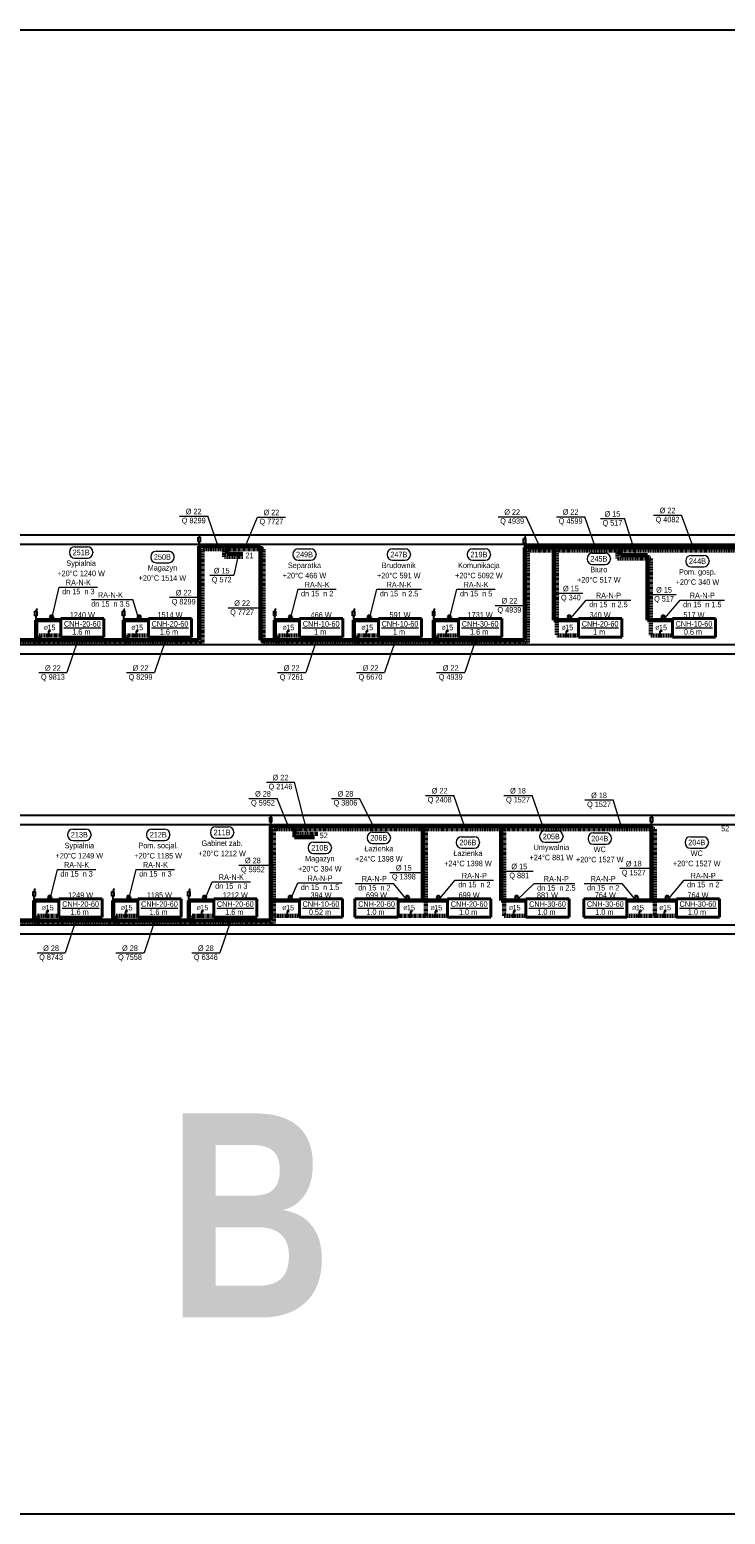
# Model space of a CAD drawing. Header units: millimetres. Extents: x -13172 to 86547, y 20 to 116183.
# Tile 15 of 52: x 17603 to 19856, y 45689 to 50496. Entities that reach past the tile are written whole.
import ezdxf
from ezdxf.enums import TextEntityAlignment as Align

# ---------------------------------------------------------------- set-up
doc = ezdxf.new("R2010")
doc.units = ezdxf.units.MM
doc.header["$LTSCALE"] = 0.7
doc.linetypes.add('CIEPLA', pattern=[5.7625, 3.175, -2.5875])
doc.layers.add('0000_NIEDRUK', color=3, linetype='Continuous', lineweight=25, plot=False)
for name, color, linetype, lineweight in [('____________co_rury_powrót', 5, 'CIEPLA', 60), ('____________co_rury_zasilanie', 1, 'Continuous', 60), ('ETYKIETY_ARMATURY', 7, 'Continuous', 18), ('ETYKIETY_GRZEJNIKOW', 7, 'Continuous', 18), ('ETYKIETY_POMIESZCZEN', 7, 'Continuous', 18), ('ETYKIETY_PRZEWODOW', 7, 'Continuous', 18), ('GRZEJNIKI', 1, 'Continuous', 40)]:
    doc.layers.add(name, color=color, linetype=linetype, lineweight=lineweight)
doc.layers.add('ARMATURA', color=7, linetype='Continuous')
doc.layers.add('STROPY', color=7, linetype='Continuous')
doc.styles.add('arial', font='arial.ttf', dxfattribs={"width": 0.9})
doc.styles.add('Ariel', font='arialbd.ttf', dxfattribs={"width": 0.8})

msp = doc.modelspace()

# ---------------------------------------------------------------- linework, layer by layer
at = {"layer": '0000_NIEDRUK'}
msp.add_lwpolyline([(13895.384, 50496.156), (22729.504, 50496.156), (22729.504, 45688.685), (13895.384, 45688.685)], close=True, dxfattribs=at)
at = {"layer": '____________co_rury_powrót'}
for p, q in [((18162.745, 48814.174), (18162.745, 48509.174)), ((18361.071, 48814.174), (18162.745, 48814.174)), ((18233.381, 48789.174), (18233.381, 48814.174)), ((18361.071, 48814.174), (18361.071, 48509.174)), ((21014.782, 48809.174), (19216.358, 48809.174)), ((19216.358, 48809.174), (19216.358, 48509.174)), ((19310.697, 48809.174), (19310.697, 48534.174)), ((19507.118, 48784.174), (19507.118, 48809.174)), ((18293.381, 48789.174), (18233.381, 48789.174)), ((19614.594, 48784.174), (19507.118, 48784.174)), ((19614.594, 48784.174), (19614.594, 48534.174)), ((15286.903, 48509.174), (18162.745, 48509.174)), ((17633.987, 48534.174), (17703.987, 48534.174)), ((17633.987, 48509.174), (17633.987, 48534.174)), ((17917.757, 48534.174), (17987.757, 48534.174)), ((17917.757, 48509.174), (17917.757, 48534.174)), ((18361.071, 48509.174), (19216.358, 48509.174)), ((18407.314, 48534.174), (18477.314, 48534.174)), ((18407.314, 48509.174), (18407.314, 48534.174)), ((18662.725, 48534.174), (18732.725, 48534.174)), ((18662.725, 48509.174), (18662.725, 48534.174)), ((18922.161, 48534.174), (18992.161, 48534.174)), ((18922.161, 48509.174), (18922.161, 48534.174)), ((19310.697, 48534.174), (19380.697, 48534.174)), ((19614.594, 48534.174), (19684.594, 48534.174)), ((18394.301, 47906.819), (18394.301, 47601.819)), ((19627.624, 47906.819), (18394.301, 47906.819)), ((18471.104, 47906.819), (18471.104, 47891.819)), ((18471.104, 47891.819), (18536.104, 47891.819)), ((18886.559, 47906.819), (18886.559, 47626.819)), ((19140.201, 47906.819), (19140.201, 47626.819)), ((19627.624, 47906.819), (19627.624, 47626.819)), ((16138.85, 47601.819), (18394.301, 47601.819)), ((17628.213, 47626.819), (17698.213, 47626.819)), ((17628.213, 47601.819), (17628.213, 47626.819)), ((17883.587, 47626.819), (17953.587, 47626.819)), ((17883.587, 47601.819), (17883.587, 47626.819)), ((18129.301, 47626.819), (18199.301, 47626.819)), ((18129.301, 47601.819), (18129.301, 47626.819)), ((18394.301, 47626.819), (18476.784, 47626.819)), ((18886.559, 47626.819), (18796.559, 47626.819)), ((18886.559, 47626.819), (18956.559, 47626.819)), ((19140.201, 47626.819), (19210.201, 47626.819)), ((19627.624, 47626.819), (19537.624, 47626.819)), ((19627.624, 47626.819), (19697.624, 47626.819))]:
    msp.add_line(p, q, dxfattribs=at)
at = {"layer": '____________co_rury_zasilanie'}
for p, q in [((18351.071, 48824.174), (18152.745, 48824.174)), ((18152.745, 48824.174), (18152.745, 48519.174)), ((18243.381, 48799.174), (18243.381, 48824.174)), ((18293.845, 48799.174), (18243.381, 48799.174)), ((18351.071, 48824.174), (18351.071, 48519.174)), ((19206.358, 48819.174), (19206.358, 48519.174)), ((21004.782, 48819.174), (19206.358, 48819.174)), ((19300.697, 48819.174), (19300.697, 48584.174)), ((19517.118, 48794.174), (19517.118, 48819.174)), ((19517.118, 48794.174), (19604.594, 48794.174)), ((19604.594, 48794.174), (19604.594, 48584.174)), ((17623.987, 48519.174), (17623.987, 48584.174)), ((17623.987, 48584.174), (17703.987, 48584.174)), ((17907.757, 48519.174), (17907.757, 48584.174)), ((17907.757, 48584.174), (17987.757, 48584.174)), ((18397.314, 48519.174), (18397.314, 48584.174)), ((18397.314, 48584.174), (18477.314, 48584.174)), ((18652.725, 48519.174), (18652.725, 48584.174)), ((18652.725, 48584.174), (18732.725, 48584.174)), ((18912.161, 48519.174), (18912.161, 48584.174)), ((18912.161, 48584.174), (18992.161, 48584.174)), ((19300.697, 48584.174), (19380.697, 48584.174)), ((19604.594, 48584.174), (19684.594, 48584.174)), ((15296.903, 48519.174), (18152.745, 48519.174)), ((18351.071, 48519.174), (19206.358, 48519.174)), ((19617.624, 47916.819), (18384.301, 47916.819)), ((18384.301, 47916.819), (18384.301, 47611.819)), ((18461.104, 47916.819), (18461.104, 47881.819)), ((18876.559, 47916.819), (18876.559, 47676.819)), ((19130.201, 47916.819), (19130.201, 47676.819)), ((19617.624, 47916.819), (19617.624, 47676.819)), ((18461.104, 47881.819), (18526.104, 47881.819)), ((17618.213, 47611.819), (17618.213, 47676.819)), ((17618.213, 47676.819), (17698.213, 47676.819)), ((17873.587, 47611.819), (17873.587, 47676.819)), ((17873.587, 47676.819), (17953.587, 47676.819)), ((18119.301, 47611.819), (18119.301, 47676.819)), ((18119.301, 47676.819), (18199.301, 47676.819)), ((18384.301, 47676.819), (18476.784, 47676.819)), ((18876.559, 47676.819), (18796.559, 47676.819)), ((18876.559, 47676.819), (18956.559, 47676.819)), ((19130.201, 47676.819), (19210.201, 47676.819)), ((19617.624, 47676.819), (19537.624, 47676.819)), ((19617.624, 47676.819), (19697.624, 47676.819)), ((16148.85, 47611.819), (18384.301, 47611.819))]:
    msp.add_line(p, q, dxfattribs=at)
at = {"layer": 'ARMATURA'}
for p, q in [((18149.093, 48853.134), (18156.397, 48853.134)), ((18149.093, 48837.848), (18149.093, 48853.134)), ((18156.397, 48837.848), (18156.397, 48853.134)), ((19202.706, 48848.134), (19210.01, 48848.134)), ((19202.706, 48832.848), (19202.706, 48848.134)), ((19210.01, 48832.848), (19210.01, 48848.134)), ((18156.397, 48837.848), (18149.093, 48837.848)), ((18152.745, 48824.174), (18152.745, 48837.848)), ((19210.01, 48832.848), (19202.706, 48832.848)), ((19206.358, 48819.174), (19206.358, 48832.848)), ((17620.334, 48613.134), (17627.639, 48613.134)), ((17620.334, 48597.848), (17620.334, 48613.134)), ((17627.639, 48597.848), (17627.639, 48613.134)), ((17904.105, 48613.134), (17911.409, 48613.134)), ((17904.105, 48597.848), (17904.105, 48613.134)), ((17911.409, 48597.848), (17911.409, 48613.134)), ((18393.662, 48613.134), (18400.966, 48613.134)), ((18393.662, 48597.848), (18393.662, 48613.134)), ((18400.966, 48597.848), (18400.966, 48613.134)), ((18649.073, 48613.134), (18656.377, 48613.134)), ((18649.073, 48597.848), (18649.073, 48613.134)), ((18656.377, 48597.848), (18656.377, 48613.134)), ((18908.509, 48613.134), (18915.813, 48613.134)), ((18908.509, 48597.848), (18908.509, 48613.134)), ((18915.813, 48597.848), (18915.813, 48613.134)), ((17627.639, 48597.848), (17620.334, 48597.848)), ((17623.987, 48584.174), (17623.987, 48597.848)), ((17670.987, 48599.174), (17667.987, 48596.174)), ((17667.987, 48596.174), (17679.987, 48596.174)), ((17667.987, 48596.174), (17670.987, 48586.174)), ((17676.987, 48599.174), (17670.987, 48599.174)), ((17679.987, 48596.174), (17676.987, 48599.174)), ((17679.987, 48596.174), (17676.987, 48586.174)), ((17911.409, 48597.848), (17904.105, 48597.848)), ((17907.757, 48584.174), (17907.757, 48597.848)), ((17954.757, 48599.174), (17951.757, 48596.174)), ((17951.757, 48596.174), (17963.757, 48596.174)), ((17951.757, 48596.174), (17954.757, 48586.174)), ((17960.757, 48599.174), (17954.757, 48599.174)), ((17963.757, 48596.174), (17960.757, 48599.174)), ((17963.757, 48596.174), (17960.757, 48586.174)), ((18400.966, 48597.848), (18393.662, 48597.848)), ((18397.314, 48584.174), (18397.314, 48597.848)), ((18444.314, 48599.174), (18441.314, 48596.174)), ((18441.314, 48596.174), (18453.314, 48596.174)), ((18441.314, 48596.174), (18444.314, 48586.174)), ((18450.314, 48599.174), (18444.314, 48599.174)), ((18453.314, 48596.174), (18450.314, 48599.174)), ((18453.314, 48596.174), (18450.314, 48586.174)), ((18656.377, 48597.848), (18649.073, 48597.848)), ((18652.725, 48584.174), (18652.725, 48597.848)), ((18699.725, 48599.174), (18696.725, 48596.174)), ((18696.725, 48596.174), (18708.725, 48596.174)), ((18696.725, 48596.174), (18699.725, 48586.174)), ((18705.725, 48599.174), (18699.725, 48599.174)), ((18708.725, 48596.174), (18705.725, 48599.174)), ((18708.725, 48596.174), (18705.725, 48586.174)), ((18915.813, 48597.848), (18908.509, 48597.848)), ((18912.161, 48584.174), (18912.161, 48597.848)), ((18959.161, 48599.174), (18956.161, 48596.174)), ((18956.161, 48596.174), (18968.161, 48596.174)), ((18956.161, 48596.174), (18959.161, 48586.174)), ((18965.161, 48599.174), (18959.161, 48599.174)), ((18968.161, 48596.174), (18965.161, 48599.174)), ((18968.161, 48596.174), (18965.161, 48586.174)), ((19347.697, 48599.174), (19344.697, 48596.174)), ((19344.697, 48596.174), (19356.697, 48596.174)), ((19344.697, 48596.174), (19347.697, 48586.174)), ((19353.697, 48599.174), (19347.697, 48599.174)), ((19356.697, 48596.174), (19353.697, 48599.174)), ((19356.697, 48596.174), (19353.697, 48586.174)), ((19651.594, 48599.174), (19648.594, 48596.174)), ((19648.594, 48596.174), (19660.594, 48596.174)), ((19648.594, 48596.174), (19651.594, 48586.174)), ((19657.594, 48599.174), (19651.594, 48599.174)), ((19660.594, 48596.174), (19657.594, 48599.174)), ((19660.594, 48596.174), (19657.594, 48586.174)), ((17670.987, 48548.174), (17663.987, 48548.174)), ((17663.987, 48548.174), (17663.987, 48541.174)), ((17954.757, 48548.174), (17947.757, 48548.174)), ((17947.757, 48548.174), (17947.757, 48541.174)), ((18444.314, 48548.174), (18437.314, 48548.174)), ((18437.314, 48548.174), (18437.314, 48541.174)), ((18699.725, 48548.174), (18692.725, 48548.174)), ((18692.725, 48548.174), (18692.725, 48541.174)), ((18959.161, 48548.174), (18952.161, 48548.174)), ((18952.161, 48548.174), (18952.161, 48541.174)), ((19347.697, 48548.174), (19340.697, 48548.174)), ((19340.697, 48548.174), (19340.697, 48541.174)), ((19651.594, 48548.174), (19644.594, 48548.174)), ((19644.594, 48548.174), (19644.594, 48541.174)), ((18380.649, 47945.779), (18387.953, 47945.779)), ((18380.649, 47930.493), (18380.649, 47945.779)), ((18387.953, 47930.493), (18380.649, 47930.493)), ((18384.301, 47916.819), (18384.301, 47930.493)), ((18387.953, 47930.493), (18387.953, 47945.779)), ((19613.972, 47945.779), (19621.276, 47945.779)), ((19613.972, 47930.493), (19613.972, 47945.779)), ((19621.276, 47930.493), (19613.972, 47930.493)), ((19617.624, 47916.819), (19617.624, 47930.493)), ((19621.276, 47930.493), (19621.276, 47945.779)), ((17614.561, 47705.779), (17621.865, 47705.779)), ((17614.561, 47690.493), (17614.561, 47705.779)), ((17621.865, 47690.493), (17614.561, 47690.493)), ((17618.213, 47676.819), (17618.213, 47690.493)), ((17621.865, 47690.493), (17621.865, 47705.779)), ((17665.213, 47691.819), (17662.213, 47688.819)), ((17671.213, 47691.819), (17665.213, 47691.819)), ((17674.213, 47688.819), (17671.213, 47691.819)), ((17869.935, 47705.779), (17877.239, 47705.779)), ((17869.935, 47690.493), (17869.935, 47705.779)), ((17877.239, 47690.493), (17869.935, 47690.493)), ((17873.587, 47676.819), (17873.587, 47690.493)), ((17877.239, 47690.493), (17877.239, 47705.779)), ((17920.587, 47691.819), (17917.587, 47688.819)), ((17926.587, 47691.819), (17920.587, 47691.819)), ((17929.587, 47688.819), (17926.587, 47691.819)), ((18115.649, 47705.779), (18122.953, 47705.779)), ((18115.649, 47690.493), (18115.649, 47705.779)), ((18122.953, 47690.493), (18115.649, 47690.493)), ((18119.301, 47676.819), (18119.301, 47690.493)), ((18122.953, 47690.493), (18122.953, 47705.779)), ((18166.301, 47691.819), (18163.301, 47688.819)), ((18172.301, 47691.819), (18166.301, 47691.819)), ((18175.301, 47688.819), (18172.301, 47691.819)), ((18443.784, 47691.819), (18440.784, 47688.819)), ((18449.784, 47691.819), (18443.784, 47691.819)), ((18452.784, 47688.819), (18449.784, 47691.819)), ((18823.559, 47691.819), (18820.559, 47688.819)), ((18829.559, 47691.819), (18823.559, 47691.819)), ((18832.559, 47688.819), (18829.559, 47691.819)), ((18923.559, 47691.819), (18920.559, 47688.819)), ((18929.559, 47691.819), (18923.559, 47691.819)), ((18932.559, 47688.819), (18929.559, 47691.819)), ((19177.201, 47691.819), (19174.201, 47688.819)), ((19183.201, 47691.819), (19177.201, 47691.819)), ((19186.201, 47688.819), (19183.201, 47691.819)), ((19564.624, 47691.819), (19561.624, 47688.819)), ((19570.624, 47691.819), (19564.624, 47691.819)), ((19573.624, 47688.819), (19570.624, 47691.819)), ((19664.624, 47691.819), (19661.624, 47688.819)), ((19670.624, 47691.819), (19664.624, 47691.819)), ((19673.624, 47688.819), (19670.624, 47691.819)), ((17662.213, 47688.819), (17674.213, 47688.819)), ((17662.213, 47688.819), (17665.213, 47678.819)), ((17674.213, 47688.819), (17671.213, 47678.819)), ((17917.587, 47688.819), (17929.587, 47688.819)), ((17917.587, 47688.819), (17920.587, 47678.819)), ((17929.587, 47688.819), (17926.587, 47678.819)), ((18163.301, 47688.819), (18175.301, 47688.819)), ((18163.301, 47688.819), (18166.301, 47678.819)), ((18175.301, 47688.819), (18172.301, 47678.819)), ((18440.784, 47688.819), (18452.784, 47688.819)), ((18440.784, 47688.819), (18443.784, 47678.819)), ((18452.784, 47688.819), (18449.784, 47678.819)), ((18820.559, 47688.819), (18832.559, 47688.819)), ((18820.559, 47688.819), (18823.559, 47678.819)), ((18832.559, 47688.819), (18829.559, 47678.819)), ((18920.559, 47688.819), (18932.559, 47688.819)), ((18920.559, 47688.819), (18923.559, 47678.819)), ((18932.559, 47688.819), (18929.559, 47678.819)), ((19174.201, 47688.819), (19186.201, 47688.819)), ((19174.201, 47688.819), (19177.201, 47678.819)), ((19186.201, 47688.819), (19183.201, 47678.819)), ((19561.624, 47688.819), (19573.624, 47688.819)), ((19561.624, 47688.819), (19564.624, 47678.819)), ((19573.624, 47688.819), (19570.624, 47678.819)), ((19661.624, 47688.819), (19673.624, 47688.819)), ((19661.624, 47688.819), (19664.624, 47678.819)), ((19673.624, 47688.819), (19670.624, 47678.819)), ((17665.213, 47640.819), (17658.213, 47640.819)), ((17658.213, 47640.819), (17658.213, 47633.819)), ((17920.587, 47640.819), (17913.587, 47640.819)), ((17913.587, 47640.819), (17913.587, 47633.819)), ((18166.301, 47640.819), (18159.301, 47640.819)), ((18159.301, 47640.819), (18159.301, 47633.819)), ((18443.784, 47640.819), (18436.784, 47640.819)), ((18436.784, 47640.819), (18436.784, 47633.819)), ((18843.559, 47640.819), (18836.559, 47640.819)), ((18836.559, 47640.819), (18836.559, 47633.819)), ((18923.559, 47640.819), (18916.559, 47640.819)), ((18916.559, 47640.819), (18916.559, 47633.819)), ((19177.201, 47640.819), (19170.201, 47640.819)), ((19170.201, 47640.819), (19170.201, 47633.819)), ((19584.624, 47640.819), (19577.624, 47640.819)), ((19577.624, 47640.819), (19577.624, 47633.819)), ((19664.624, 47640.819), (19657.624, 47640.819)), ((19657.624, 47640.819), (19657.624, 47633.819))]:
    msp.add_line(p, q, dxfattribs=at)
at = {"layer": 'ARMATURA', "lineweight": 18}
for p, q in [((18152.854, 48856.995), (18154.913, 48862.049)), ((18156.972, 48856.995), (18154.913, 48862.049)), ((18154.913, 48853.134), (18154.913, 48858.752)), ((19206.466, 48851.995), (19208.525, 48857.049)), ((19210.584, 48851.995), (19208.525, 48857.049)), ((19208.525, 48848.134), (19208.525, 48853.752)), ((17624.095, 48616.995), (17626.154, 48622.049)), ((17628.213, 48616.995), (17626.154, 48622.049)), ((17626.154, 48613.134), (17626.154, 48618.752)), ((17907.865, 48616.995), (17909.924, 48622.049)), ((17911.983, 48616.995), (17909.924, 48622.049)), ((17909.924, 48613.134), (17909.924, 48618.752)), ((18397.423, 48616.995), (18399.482, 48622.049)), ((18401.541, 48616.995), (18399.482, 48622.049)), ((18399.482, 48613.134), (18399.482, 48618.752)), ((18652.833, 48616.995), (18654.893, 48622.049)), ((18656.952, 48616.995), (18654.893, 48622.049)), ((18654.893, 48613.134), (18654.893, 48618.752)), ((18912.27, 48616.995), (18914.329, 48622.049)), ((18916.388, 48616.995), (18914.329, 48622.049)), ((18914.329, 48613.134), (18914.329, 48618.752)), ((18384.409, 47949.64), (18386.468, 47954.694)), ((18388.527, 47949.64), (18386.468, 47954.694)), ((18386.468, 47945.779), (18386.468, 47951.396)), ((19617.732, 47949.64), (19619.791, 47954.694)), ((19621.851, 47949.64), (19619.791, 47954.694)), ((19619.791, 47945.779), (19619.791, 47951.396)), ((17618.321, 47709.64), (17620.38, 47714.694)), ((17622.439, 47709.64), (17620.38, 47714.694)), ((17620.38, 47705.779), (17620.38, 47711.396)), ((17873.695, 47709.64), (17875.755, 47714.694)), ((17877.814, 47709.64), (17875.755, 47714.694)), ((17875.755, 47705.779), (17875.755, 47711.396)), ((18119.409, 47709.64), (18121.468, 47714.694)), ((18123.527, 47709.64), (18121.468, 47714.694)), ((18121.468, 47705.779), (18121.468, 47711.396))]:
    msp.add_line(p, q, dxfattribs=at)
at = {"layer": 'ARMATURA'}
for points, const_width in [([(17670.987, 48584.174, 1), (17676.987, 48584.174, 1)], 6), ([(17954.757, 48584.174, 1), (17960.757, 48584.174, 1)], 6), ([(18444.314, 48584.174, 1), (18450.314, 48584.174, 1)], 6), ([(18699.725, 48584.174, 1), (18705.725, 48584.174, 1)], 6), ([(18959.161, 48584.174, 1), (18965.161, 48584.174, 1)], 6), ([(19347.697, 48584.174, 1), (19353.697, 48584.174, 1)], 6), ([(19651.594, 48584.174, 1), (19657.594, 48584.174, 1)], 6), ([(17660.487, 48534.174, 1), (17667.487, 48534.174, 1)], 7), ([(17944.257, 48534.174, 1), (17951.257, 48534.174, 1)], 7), ([(18433.814, 48534.174, 1), (18440.814, 48534.174, 1)], 7), ([(18689.225, 48534.174, 1), (18696.225, 48534.174, 1)], 7), ([(18948.661, 48534.174, 1), (18955.661, 48534.174, 1)], 7), ([(19337.197, 48534.174, 1), (19344.197, 48534.174, 1)], 7), ([(19641.094, 48534.174, 1), (19648.094, 48534.174, 1)], 7), ([(17665.213, 47676.819, 1), (17671.213, 47676.819, 1)], 6), ([(17920.587, 47676.819, 1), (17926.587, 47676.819, 1)], 6), ([(18166.301, 47676.819, 1), (18172.301, 47676.819, 1)], 6), ([(18443.784, 47676.819, 1), (18449.784, 47676.819, 1)], 6), ([(18823.559, 47676.819, 1), (18829.559, 47676.819, 1)], 6), ([(18923.559, 47676.819, 1), (18929.559, 47676.819, 1)], 6), ([(19177.201, 47676.819, 1), (19183.201, 47676.819, 1)], 6), ([(19564.624, 47676.819, 1), (19570.624, 47676.819, 1)], 6), ([(19664.624, 47676.819, 1), (19670.624, 47676.819, 1)], 6), ([(17654.713, 47626.819, 1), (17661.713, 47626.819, 1)], 7), ([(17910.087, 47626.819, 1), (17917.087, 47626.819, 1)], 7), ([(18155.801, 47626.819, 1), (18162.801, 47626.819, 1)], 7), ([(18433.284, 47626.819, 1), (18440.284, 47626.819, 1)], 7), ([(18833.059, 47626.819, 1), (18840.059, 47626.819, 1)], 7), ([(18913.059, 47626.819, 1), (18920.059, 47626.819, 1)], 7), ([(19166.701, 47626.819, 1), (19173.701, 47626.819, 1)], 7), ([(19574.124, 47626.819, 1), (19581.124, 47626.819, 1)], 7), ([(19654.124, 47626.819, 1), (19661.124, 47626.819, 1)], 7)]:
    msp.add_lwpolyline(points, format="xyb", close=True, dxfattribs=dict(at, const_width=const_width))
at = {"layer": 'ETYKIETY_ARMATURY'}
for p, q in [((17673.987, 48584.174), (17698.987, 48691.035)), ((17698.987, 48691.035), (17822.987, 48691.035)), ((18447.314, 48584.174), (18472.314, 48684.174)), ((18472.314, 48684.174), (18596.314, 48684.174)), ((18702.725, 48584.174), (18727.725, 48684.174)), ((18727.725, 48684.174), (18871.725, 48684.174)), ((18962.161, 48584.174), (18987.161, 48684.174)), ((18987.161, 48684.174), (19111.161, 48684.174)), ((17803.774, 48650.667), (17936.932, 48650.667)), ((17957.757, 48584.174), (17936.932, 48650.667)), ((19350.697, 48584.174), (19405.697, 48649.174)), ((19405.697, 48649.174), (19549.697, 48649.174)), ((19654.594, 48584.174), (19709.594, 48649.174)), ((19709.594, 48649.174), (19853.594, 48649.174)), ((17668.213, 47676.819), (17693.213, 47776.819)), ((17693.213, 47776.819), (17817.213, 47776.819)), ((17923.587, 47676.819), (17948.587, 47776.819)), ((17948.587, 47776.819), (18072.587, 47776.819)), ((18926.559, 47676.819), (18981.559, 47741.819)), ((18981.559, 47741.819), (19105.559, 47741.819)), ((19667.624, 47676.819), (19722.624, 47741.819)), ((19722.624, 47741.819), (19846.624, 47741.819)), ((18169.301, 47676.819), (18194.301, 47737.153)), ((18194.301, 47737.153), (18318.301, 47737.153)), ((18446.784, 47676.819), (18471.784, 47733.222)), ((18471.784, 47733.222), (18615.784, 47733.222)), ((18657.559, 47731.819), (18781.559, 47731.819)), ((18826.559, 47676.819), (18781.559, 47731.819)), ((19180.201, 47676.819), (19236.916, 47731.479)), ((19236.916, 47731.479), (19368.477, 47731.479)), ((19398.624, 47731.819), (19522.624, 47731.819)), ((19567.624, 47676.819), (19522.624, 47731.819))]:
    msp.add_line(p, q, dxfattribs=at)
at = {"layer": 'ETYKIETY_POMIESZCZEN'}
for p, q in [((17731.987, 48804.535), (17731.987, 48802.535)), ((17749.487, 48822.035), (17790.487, 48822.035)), ((17807.987, 48804.535), (17807.987, 48802.535)), ((18012.673, 48807.169), (18053.673, 48807.169)), ((18455.314, 48797.674), (18455.314, 48795.674)), ((18472.814, 48815.174), (18513.814, 48815.174)), ((18531.314, 48797.674), (18531.314, 48795.674)), ((18760.725, 48797.674), (18760.725, 48795.674)), ((18778.225, 48815.174), (18819.225, 48815.174)), ((18836.725, 48797.674), (18836.725, 48795.674)), ((19020.161, 48797.674), (19020.161, 48795.674)), ((19037.661, 48815.174), (19078.661, 48815.174)), ((19096.161, 48797.674), (19096.161, 48795.674)), ((19426.063, 48801.329), (19467.063, 48801.329)), ((17749.487, 48785.035), (17790.487, 48785.035)), ((17995.173, 48789.669), (17995.173, 48787.669)), ((18012.673, 48770.169), (18053.673, 48770.169)), ((18071.173, 48789.669), (18071.173, 48787.669)), ((18472.814, 48778.174), (18513.814, 48778.174)), ((18778.225, 48778.174), (18819.225, 48778.174)), ((19037.661, 48778.174), (19078.661, 48778.174)), ((19408.563, 48783.829), (19408.563, 48781.829)), ((19426.063, 48764.329), (19467.063, 48764.329)), ((19484.563, 48783.829), (19484.563, 48781.829)), ((19727.909, 48776.396), (19727.909, 48774.396)), ((19745.409, 48793.896), (19786.409, 48793.896)), ((19745.409, 48756.896), (19786.409, 48756.896)), ((19803.909, 48776.396), (19803.909, 48774.396)), ((17726.213, 47890.319), (17726.213, 47888.319)), ((17743.713, 47907.819), (17784.713, 47907.819)), ((17802.213, 47890.319), (17802.213, 47888.319)), ((17981.587, 47890.319), (17981.587, 47888.319)), ((17999.087, 47907.819), (18040.087, 47907.819)), ((18057.587, 47890.319), (18057.587, 47888.319)), ((18188.421, 47897.752), (18188.421, 47895.752)), ((18205.921, 47915.252), (18246.921, 47915.252)), ((18264.421, 47897.752), (18264.421, 47895.752)), ((18713.574, 47897.823), (18754.574, 47897.823)), ((19002.059, 47882.819), (19043.059, 47882.819)), ((19254.782, 47884.479), (19254.782, 47882.479)), ((19272.282, 47901.979), (19313.282, 47901.979)), ((19330.782, 47884.479), (19330.782, 47882.479)), ((19428.998, 47895.398), (19469.998, 47895.398)), ((19743.124, 47882.819), (19784.124, 47882.819)), ((17743.713, 47870.819), (17784.713, 47870.819)), ((17999.087, 47870.819), (18040.087, 47870.819)), ((18205.921, 47878.252), (18246.921, 47878.252)), ((18504.943, 47847.937), (18504.943, 47845.937)), ((18522.443, 47865.437), (18563.443, 47865.437)), ((18580.943, 47847.937), (18580.943, 47845.937)), ((18696.074, 47880.323), (18696.074, 47878.323)), ((18713.574, 47860.823), (18754.574, 47860.823)), ((18772.074, 47880.323), (18772.074, 47878.323)), ((18984.559, 47865.319), (18984.559, 47863.319)), ((19002.059, 47845.819), (19043.059, 47845.819)), ((19060.559, 47865.319), (19060.559, 47863.319)), ((19272.282, 47864.979), (19313.282, 47864.979)), ((19411.498, 47877.898), (19411.498, 47875.898)), ((19428.998, 47858.398), (19469.998, 47858.398)), ((19487.498, 47877.898), (19487.498, 47875.898)), ((19725.624, 47865.319), (19725.624, 47863.319)), ((19743.124, 47845.819), (19784.124, 47845.819)), ((19801.624, 47865.319), (19801.624, 47863.319)), ((18522.443, 47828.437), (18563.443, 47828.437))]:
    msp.add_line(p, q, dxfattribs=at)
for centre, start, end in [((17749.487, 48804.535), 90, 180), ((17749.487, 48802.535), 180, 270), ((17790.487, 48804.535), 0, 90), ((17790.487, 48802.535), 270, 0), ((18012.673, 48789.669), 90, 180), ((18053.673, 48789.669), 0, 90), ((18472.814, 48797.674), 90, 180), ((18513.814, 48797.674), 0, 90), ((18778.225, 48797.674), 90, 180), ((18819.225, 48797.674), 0, 90), ((19037.661, 48797.674), 90, 180), ((19078.661, 48797.674), 0, 90), ((19426.063, 48783.829), 90, 180), ((19467.063, 48783.829), 0, 90), ((18012.673, 48787.669), 180, 270), ((18053.673, 48787.669), 270, 0), ((18472.814, 48795.674), 180, 270), ((18513.814, 48795.674), 270, 0), ((18778.225, 48795.674), 180, 270), ((18819.225, 48795.674), 270, 0), ((19037.661, 48795.674), 180, 270), ((19078.661, 48795.674), 270, 0), ((19426.063, 48781.829), 180, 270), ((19467.063, 48781.829), 270, 0), ((19745.409, 48776.396), 90, 180), ((19745.409, 48774.396), 180, 270), ((19786.409, 48776.396), 0, 90), ((19786.409, 48774.396), 270, 0), ((17743.713, 47890.319), 90, 180), ((17743.713, 47888.319), 180, 270), ((17784.713, 47890.319), 0, 90), ((17784.713, 47888.319), 270, 0), ((17999.087, 47890.319), 90, 180), ((17999.087, 47888.319), 180, 270), ((18040.087, 47890.319), 0, 90), ((18040.087, 47888.319), 270, 0), ((18205.921, 47897.752), 90, 180), ((18205.921, 47895.752), 180, 270), ((18246.921, 47897.752), 0, 90), ((18246.921, 47895.752), 270, 0), ((18713.574, 47880.323), 90, 180), ((18754.574, 47880.323), 0, 90), ((19002.059, 47865.319), 90, 180), ((19043.059, 47865.319), 0, 90), ((19272.282, 47884.479), 90, 180), ((19272.282, 47882.479), 180, 270), ((19313.282, 47884.479), 0, 90), ((19313.282, 47882.479), 270, 0), ((19428.998, 47877.898), 90, 180), ((19469.998, 47877.898), 0, 90), ((19743.124, 47865.319), 90, 180), ((19784.124, 47865.319), 0, 90), ((18522.443, 47847.937), 90, 180), ((18522.443, 47845.937), 180, 270), ((18563.443, 47847.937), 0, 90), ((18563.443, 47845.937), 270, 0), ((18713.574, 47878.323), 180, 270), ((18754.574, 47878.323), 270, 0), ((19002.059, 47863.319), 180, 270), ((19043.059, 47863.319), 270, 0), ((19428.998, 47875.898), 180, 270), ((19469.998, 47875.898), 270, 0), ((19743.124, 47863.319), 180, 270), ((19784.124, 47863.319), 270, 0)]:
    msp.add_arc(centre, 17.5, start, end, dxfattribs=at)
at = {"layer": 'ETYKIETY_PRZEWODOW'}
for p, q in [((18089.029, 48920.871), (18180.029, 48920.871)), ((18217.127, 48814.174), (18180.029, 48920.871)), ((18298.49, 48814.174), (18340.779, 48917.75)), ((18340.779, 48917.75), (18431.779, 48917.75)), ((19120.358, 48919.174), (19211.358, 48919.174)), ((19261.358, 48809.174), (19211.358, 48919.174)), ((19309.697, 48919.174), (19400.697, 48919.174)), ((19435.697, 48819.174), (19400.697, 48919.174)), ((19451.605, 48913.14), (19529.605, 48913.14)), ((19570.862, 48784.174), (19529.605, 48913.14)), ((19623.594, 48924.174), (19714.594, 48924.174)), ((19756.377, 48809.174), (19714.594, 48924.174)), ((18279.551, 48799.174), (18264.233, 48729.401)), ((18186.233, 48729.401), (18264.233, 48729.401)), ((18056.519, 48658.1), (18162.745, 48658.1)), ((19300.697, 48671.449), (19395.03, 48671.449)), ((19604.594, 48667.28), (19696.657, 48667.28)), ((18245.828, 48624.174), (18361.071, 48624.174)), ((19111.336, 48631.73), (19216.358, 48631.73)), ((17758.987, 48519.174), (17723.987, 48414.174)), ((18042.757, 48519.174), (18007.757, 48414.174)), ((18532.314, 48519.174), (18497.314, 48414.174)), ((18787.725, 48519.174), (18752.725, 48414.174)), ((19047.161, 48519.174), (19012.161, 48414.174)), ((17632.987, 48414.174), (17723.987, 48414.174)), ((17916.757, 48414.174), (18007.757, 48414.174)), ((18406.314, 48414.174), (18497.314, 48414.174)), ((18661.725, 48414.174), (18752.725, 48414.174)), ((18921.161, 48414.174), (19012.161, 48414.174)), ((18370.104, 48059.391), (18461.104, 48059.391)), ((18506.104, 47881.819), (18461.104, 48059.391)), ((18313.301, 48006.819), (18404.301, 48006.819)), ((18444.301, 47906.819), (18404.301, 48006.819)), ((18580.559, 48006.819), (18671.559, 48006.819)), ((18716.559, 47916.819), (18671.559, 48006.819)), ((18885.559, 48016.819), (18976.559, 48016.819)), ((19011.559, 47916.819), (18976.559, 48016.819)), ((19139.201, 48016.819), (19230.201, 48016.819)), ((19265.201, 47916.819), (19230.201, 48016.819)), ((19401.624, 48001.819), (19492.624, 48001.819)), ((19522.624, 47906.819), (19492.624, 48001.819)), ((18280.657, 47791), (18394.301, 47791)), ((18769.536, 47767.512), (18886.559, 47767.512)), ((19130.201, 47771.447), (19234.312, 47771.447)), ((19514.174, 47780.616), (19627.624, 47780.616)), ((17753.213, 47611.819), (17718.213, 47506.819)), ((18008.587, 47611.819), (17973.587, 47506.819)), ((18254.301, 47611.819), (18219.301, 47506.819)), ((17627.213, 47506.819), (17718.213, 47506.819)), ((17882.587, 47506.819), (17973.587, 47506.819)), ((18128.301, 47506.819), (18219.301, 47506.819))]:
    msp.add_line(p, q, dxfattribs=at)
at = {"layer": 'GRZEJNIKI'}
for p, q in [((17703.987, 48589.174), (17843.987, 48589.174)), ((17703.987, 48529.174), (17703.987, 48589.174)), ((17703.987, 48589.174), (17843.987, 48589.174)), ((17703.987, 48529.174), (17703.987, 48589.174)), ((17843.987, 48529.174), (17843.987, 48589.174)), ((17843.987, 48529.174), (17843.987, 48589.174)), ((17987.757, 48589.174), (18127.757, 48589.174)), ((17987.757, 48529.174), (17987.757, 48589.174)), ((17987.757, 48589.174), (18127.757, 48589.174)), ((17987.757, 48529.174), (17987.757, 48589.174)), ((18127.757, 48529.174), (18127.757, 48589.174)), ((18127.757, 48529.174), (18127.757, 48589.174)), ((18477.314, 48589.174), (18617.314, 48589.174)), ((18477.314, 48529.174), (18477.314, 48589.174)), ((18477.314, 48589.174), (18617.314, 48589.174)), ((18477.314, 48529.174), (18477.314, 48589.174)), ((18617.314, 48529.174), (18617.314, 48589.174)), ((18617.314, 48529.174), (18617.314, 48589.174)), ((18732.725, 48589.174), (18872.725, 48589.174)), ((18732.725, 48529.174), (18732.725, 48589.174)), ((18732.725, 48589.174), (18872.725, 48589.174)), ((18732.725, 48529.174), (18732.725, 48589.174)), ((18872.725, 48529.174), (18872.725, 48589.174)), ((18872.725, 48529.174), (18872.725, 48589.174)), ((18992.161, 48589.174), (19132.161, 48589.174)), ((18992.161, 48529.174), (18992.161, 48589.174)), ((18992.161, 48589.174), (19132.161, 48589.174)), ((18992.161, 48529.174), (18992.161, 48589.174)), ((19132.161, 48529.174), (19132.161, 48589.174)), ((19132.161, 48529.174), (19132.161, 48589.174)), ((19380.697, 48589.174), (19520.697, 48589.174)), ((19380.697, 48529.174), (19380.697, 48589.174)), ((19380.697, 48589.174), (19520.697, 48589.174)), ((19380.697, 48529.174), (19380.697, 48589.174)), ((19520.697, 48529.174), (19520.697, 48589.174)), ((19520.697, 48529.174), (19520.697, 48589.174)), ((19684.594, 48589.174), (19824.594, 48589.174)), ((19684.594, 48529.174), (19684.594, 48589.174)), ((19684.594, 48589.174), (19824.594, 48589.174)), ((19684.594, 48529.174), (19684.594, 48589.174)), ((19824.594, 48529.174), (19824.594, 48589.174)), ((19824.594, 48529.174), (19824.594, 48589.174)), ((17703.987, 48529.174), (17843.987, 48529.174)), ((17703.987, 48529.174), (17843.987, 48529.174)), ((17987.757, 48529.174), (18127.757, 48529.174)), ((17987.757, 48529.174), (18127.757, 48529.174)), ((18477.314, 48529.174), (18617.314, 48529.174)), ((18477.314, 48529.174), (18617.314, 48529.174)), ((18732.725, 48529.174), (18872.725, 48529.174)), ((18732.725, 48529.174), (18872.725, 48529.174)), ((18992.161, 48529.174), (19132.161, 48529.174)), ((18992.161, 48529.174), (19132.161, 48529.174)), ((19380.697, 48529.174), (19520.697, 48529.174)), ((19380.697, 48529.174), (19520.697, 48529.174)), ((19684.594, 48529.174), (19824.594, 48529.174)), ((19684.594, 48529.174), (19824.594, 48529.174)), ((17698.213, 47681.819), (17838.213, 47681.819)), ((17698.213, 47621.819), (17698.213, 47681.819)), ((17698.213, 47681.819), (17838.213, 47681.819)), ((17698.213, 47621.819), (17698.213, 47681.819)), ((17838.213, 47621.819), (17838.213, 47681.819)), ((17838.213, 47621.819), (17838.213, 47681.819)), ((17953.587, 47681.819), (18093.587, 47681.819)), ((17953.587, 47621.819), (17953.587, 47681.819)), ((17953.587, 47681.819), (18093.587, 47681.819)), ((17953.587, 47621.819), (17953.587, 47681.819)), ((18093.587, 47621.819), (18093.587, 47681.819)), ((18093.587, 47621.819), (18093.587, 47681.819)), ((18199.301, 47681.819), (18339.301, 47681.819)), ((18199.301, 47621.819), (18199.301, 47681.819)), ((18199.301, 47681.819), (18339.301, 47681.819)), ((18199.301, 47621.819), (18199.301, 47681.819)), ((18339.301, 47621.819), (18339.301, 47681.819)), ((18339.301, 47621.819), (18339.301, 47681.819)), ((18476.784, 47681.819), (18616.784, 47681.819)), ((18476.784, 47621.819), (18476.784, 47681.819)), ((18476.784, 47681.819), (18616.784, 47681.819)), ((18476.784, 47621.819), (18476.784, 47681.819)), ((18616.784, 47621.819), (18616.784, 47681.819)), ((18616.784, 47621.819), (18616.784, 47681.819)), ((18656.559, 47681.819), (18796.559, 47681.819)), ((18656.559, 47621.819), (18656.559, 47681.819)), ((18656.559, 47681.819), (18796.559, 47681.819)), ((18656.559, 47621.819), (18656.559, 47681.819)), ((18796.559, 47621.819), (18796.559, 47681.819)), ((18796.559, 47621.819), (18796.559, 47681.819)), ((18956.559, 47681.819), (19096.559, 47681.819)), ((18956.559, 47621.819), (18956.559, 47681.819)), ((18956.559, 47681.819), (19096.559, 47681.819)), ((18956.559, 47621.819), (18956.559, 47681.819)), ((19096.559, 47621.819), (19096.559, 47681.819)), ((19096.559, 47621.819), (19096.559, 47681.819)), ((19210.201, 47681.819), (19350.201, 47681.819)), ((19210.201, 47621.819), (19210.201, 47681.819)), ((19210.201, 47681.819), (19350.201, 47681.819)), ((19210.201, 47621.819), (19210.201, 47681.819)), ((19350.201, 47621.819), (19350.201, 47681.819)), ((19350.201, 47621.819), (19350.201, 47681.819)), ((19397.624, 47681.819), (19537.624, 47681.819)), ((19397.624, 47621.819), (19397.624, 47681.819)), ((19397.624, 47681.819), (19537.624, 47681.819)), ((19397.624, 47621.819), (19397.624, 47681.819)), ((19537.624, 47621.819), (19537.624, 47681.819)), ((19537.624, 47621.819), (19537.624, 47681.819)), ((19697.624, 47681.819), (19837.624, 47681.819)), ((19697.624, 47621.819), (19697.624, 47681.819)), ((19697.624, 47681.819), (19837.624, 47681.819)), ((19697.624, 47621.819), (19697.624, 47681.819)), ((19837.624, 47621.819), (19837.624, 47681.819)), ((19837.624, 47621.819), (19837.624, 47681.819)), ((17698.213, 47621.819), (17838.213, 47621.819)), ((17698.213, 47621.819), (17838.213, 47621.819)), ((17953.587, 47621.819), (18093.587, 47621.819)), ((17953.587, 47621.819), (18093.587, 47621.819)), ((18199.301, 47621.819), (18339.301, 47621.819)), ((18199.301, 47621.819), (18339.301, 47621.819)), ((18476.784, 47621.819), (18616.784, 47621.819)), ((18476.784, 47621.819), (18616.784, 47621.819)), ((18656.559, 47621.819), (18796.559, 47621.819)), ((18656.559, 47621.819), (18796.559, 47621.819)), ((18956.559, 47621.819), (19096.559, 47621.819)), ((18956.559, 47621.819), (19096.559, 47621.819)), ((19210.201, 47621.819), (19350.201, 47621.819)), ((19210.201, 47621.819), (19350.201, 47621.819)), ((19397.624, 47621.819), (19537.624, 47621.819)), ((19397.624, 47621.819), (19537.624, 47621.819)), ((19697.624, 47621.819), (19837.624, 47621.819)), ((19697.624, 47621.819), (19837.624, 47621.819))]:
    msp.add_line(p, q, dxfattribs=at)
at = {"layer": 'GRZEJNIKI', "color": 7, "lineweight": 18}
for p, q in [((17713.987, 48559.174), (17833.987, 48559.174)), ((17997.757, 48559.174), (18117.757, 48559.174)), ((18487.314, 48559.174), (18607.314, 48559.174)), ((18742.725, 48559.174), (18862.725, 48559.174)), ((19002.161, 48559.174), (19122.161, 48559.174)), ((19390.697, 48559.174), (19510.697, 48559.174)), ((19694.594, 48559.174), (19814.594, 48559.174)), ((17708.213, 47651.819), (17828.213, 47651.819)), ((17963.587, 47651.819), (18083.587, 47651.819)), ((18209.301, 47651.819), (18329.301, 47651.819)), ((18486.784, 47651.819), (18606.784, 47651.819)), ((18666.559, 47651.819), (18786.559, 47651.819)), ((18966.559, 47651.819), (19086.559, 47651.819)), ((19220.201, 47651.819), (19340.201, 47651.819)), ((19407.624, 47651.819), (19527.624, 47651.819)), ((19707.624, 47651.819), (19827.624, 47651.819))]:
    msp.add_line(p, q, dxfattribs=at)
at = {"layer": 'STROPY'}
for p, q in [((21739.254, 48859.174), (14975.975, 48859.174)), ((21739.254, 48829.174), (14975.975, 48829.174)), ((21739.254, 48504.174), (14975.975, 48504.174)), ((21739.254, 48474.174), (14975.975, 48474.174)), ((21739.254, 47951.819), (14491.522, 47951.819)), ((21739.254, 47921.819), (14491.522, 47921.819)), ((21739.254, 47596.819), (14491.522, 47596.819)), ((21739.254, 47566.819), (14491.522, 47566.819))]:
    msp.add_line(p, q, dxfattribs=at)

# ---------------------------------------------------------------- texts
at = {"layer": '0000_NIEDRUK', "style": 'Ariel', "width": 0.8}
msp.add_text('B', height=660.856, dxfattribs=at).set_placement((18049.765, 46326.24))
at = {"layer": 'ETYKIETY_ARMATURY', "style": 'arial', "width": 0.9}
for s, p in [('RA-N-K', (17760.987, 48706.035)), ('RA-N-K', (18534.314, 48699.174)), ('RA-N-K', (18799.725, 48699.174)), ('RA-N-K', (19049.161, 48699.174)), ('dn 15  n 3', (17760.987, 48677.035)), ('RA-N-K', (17864.932, 48665.667)), ('dn 15  n 2', (18534.314, 48670.174)), ('dn 15  n 2.5', (18799.725, 48670.174)), ('dn 15  n 5', (19049.161, 48670.174)), ('RA-N-P', (19477.697, 48664.174)), ('RA-N-P', (19781.594, 48664.174)), ('dn 15  n 3.5', (17864.932, 48636.667)), ('dn 15  n 2.5', (19477.697, 48635.174)), ('dn 15  n 1.5', (19781.594, 48635.174)), ('RA-N-K', (17755.213, 47791.819)), ('RA-N-K', (18010.587, 47791.819)), ('dn 15  n 3', (17755.213, 47762.819)), ('dn 15  n 3', (18010.587, 47762.819)), ('RA-N-K', (18256.301, 47752.153)), ('RA-N-P', (18543.784, 47748.222)), ('RA-N-P', (18719.559, 47746.819)), ('dn 15  n 2', (19043.559, 47727.819)), ('RA-N-P', (19043.559, 47756.819)), ('RA-N-P', (19308.916, 47746.479)), ('RA-N-P', (19460.624, 47746.819)), ('dn 15  n 2', (19784.624, 47727.819)), ('RA-N-P', (19784.624, 47756.819)), ('dn 15  n 3', (18256.301, 47723.153)), ('dn 15  n 1.5', (18543.784, 47719.222)), ('dn 15  n 2', (18719.559, 47717.819)), ('dn 15  n 2.5', (19308.916, 47717.479)), ('dn 15  n 2', (19460.624, 47717.819))]:
    msp.add_text(s, height=18, dxfattribs=at).set_placement(p, align=Align.MIDDLE_CENTER)
at = {"layer": 'ETYKIETY_GRZEJNIKOW', "style": 'arial', "width": 0.9}
for s, p in [('1240 W', (17773.987, 48601.174)), ('1514 W', (18057.757, 48601.174)), ('466 W', (18547.314, 48601.174)), ('591 W', (18802.725, 48601.174)), ('1731 W', (19062.161, 48601.174)), ('340 W', (19450.697, 48601.174)), ('517 W', (19754.594, 48601.174)), ('CNH-20-60', (17773.987, 48572.174)), ('1.6 m ', (17773.987, 48546.174)), ('CNH-20-60', (18057.757, 48572.174)), ('1.6 m ', (18057.757, 48546.174)), ('CNH-10-60', (18547.314, 48572.174)), ('CNH-10-60', (18802.725, 48572.174)), ('CNH-30-60', (19062.161, 48572.174)), ('1.6 m ', (19062.161, 48546.174)), ('CNH-20-60', (19450.697, 48572.174)), ('CNH-10-60', (19754.594, 48572.174)), ('0.6 m ', (19754.594, 48546.174)), ('1 m ', (18547.314, 48546.174)), ('1 m ', (18802.725, 48546.174)), ('1 m ', (19450.697, 48546.174)), ('1249 W', (17768.213, 47693.819)), ('1185 W', (18023.587, 47693.819)), ('1212 W', (18269.301, 47693.819)), ('394 W', (18546.784, 47693.819)), ('699 W', (18726.559, 47693.819)), ('699 W', (19026.559, 47693.819)), ('881 W', (19280.201, 47693.819)), ('764 W', (19467.624, 47693.819)), ('764 W', (19767.624, 47693.819)), ('CNH-20-60', (17768.213, 47664.819)), ('1.6 m ', (17768.213, 47638.819)), ('CNH-20-60', (18023.587, 47664.819)), ('1.6 m ', (18023.587, 47638.819)), ('CNH-20-60', (18269.301, 47664.819)), ('1.6 m ', (18269.301, 47638.819)), ('CNH-10-60', (18546.784, 47664.819)), ('0.52 m ', (18546.784, 47638.819)), ('CNH-20-60', (18726.559, 47664.819)), ('1.0 m ', (18726.559, 47638.819)), ('CNH-20-60', (19026.559, 47664.819)), ('1.0 m ', (19026.559, 47638.819)), ('CNH-30-60', (19280.201, 47664.819)), ('1.0 m ', (19280.201, 47638.819)), ('CNH-30-60', (19467.624, 47664.819)), ('1.0 m ', (19467.624, 47638.819)), ('CNH-30-60', (19767.624, 47664.819)), ('1.0 m ', (19767.624, 47638.819))]:
    msp.add_text(s, height=18, dxfattribs=at).set_placement(p, align=Align.MIDDLE_CENTER)
at = {"layer": 'ETYKIETY_POMIESZCZEN', "style": 'arial', "width": 0.9}
for s, p in [('251B', (17769.987, 48803.535)), ('250B', (18033.173, 48788.669)), ('249B', (18493.314, 48796.674)), ('247B', (18798.725, 48796.674)), ('219B', (19058.161, 48796.674)), ('Sypialnia', (17769.987, 48768.535)), ('Magazyn', (18033.173, 48753.669)), ('Separatka', (18493.314, 48761.674)), ('Brudownik', (18798.725, 48761.674)), ('Komunikacja', (19058.161, 48761.674)), ('Biuro', (19446.563, 48747.829)), ('245B', (19446.563, 48782.829)), ('Pom. gosp.', (19765.909, 48740.396)), ('244B', (19765.909, 48775.396)), ('+20°C 1240 W', (17769.987, 48735.535)), ('+20°C 1514 W', (18033.173, 48720.669)), ('+20°C 466 W', (18493.314, 48728.674)), ('+20°C 591 W', (18798.725, 48728.674)), ('+20°C 5092 W', (19058.161, 48728.674)), ('+20°C 517 W', (19446.563, 48714.829)), ('+20°C 340 W', (19765.909, 48707.396)), ('213B', (17764.213, 47889.319)), ('212B', (18019.587, 47889.319)), ('211B', (18226.421, 47896.752)), ('206B', (18734.074, 47879.323)), ('205B', (19292.782, 47883.479)), ('204B', (19449.498, 47876.898)), ('Sypialnia', (17764.213, 47854.319)), ('Pom. socjal.', (18019.587, 47854.319)), ('+20°C 1212 W', (18226.421, 47828.752)), ('Gabinet zab.', (18226.421, 47861.752)), ('210B', (18542.943, 47846.937)), ('Łazienka', (18734.074, 47844.323)), ('Łazienka', (19022.559, 47829.319)), ('206B', (19022.559, 47864.319)), ('Umywalnia', (19292.782, 47848.479)), ('WC', (19449.498, 47841.898)), ('204B', (19763.624, 47864.319)), ('WC', (19763.624, 47829.319)), ('+20°C 1249 W', (17764.213, 47821.319)), ('+20°C 1185 W', (18019.587, 47821.319)), ('+20°C 394 W', (18542.943, 47778.937)), ('Magazyn', (18542.943, 47811.937)), ('+24°C 1398 W', (18734.074, 47811.323)), ('+24°C 1398 W', (19022.559, 47796.319)), ('+24°C 881 W', (19292.782, 47815.479)), ('+20°C 1527 W', (19449.498, 47808.898)), ('+20°C 1527 W', (19763.624, 47796.319))]:
    msp.add_text(s, height=18, dxfattribs=at).set_placement(p, align=Align.MIDDLE_CENTER)
at = {"layer": 'ETYKIETY_PRZEWODOW', "style": 'arial', "width": 0.9}
for s, height, p in [('%%c 22', 18, (18134.529, 48935.871)), ('%%c 22', 18, (18386.279, 48932.75)), ('%%c 22', 18, (19165.858, 48934.174)), ('%%c 22', 18, (19355.197, 48934.174)), ('%%c 22', 18, (19669.094, 48939.174)), ('Q 8299', 18, (18134.529, 48906.871)), ('Q 7727', 18, (18386.279, 48903.75)), ('Q 4939', 18, (19165.858, 48905.174)), ('Q 4599', 18, (19355.197, 48905.174)), ('Q 517', 18, (19490.605, 48899.14)), ('%%c 15', 18, (19490.605, 48928.14)), ('Q 4082', 18, (19669.094, 48910.174)), ('21', 18, (18315.478, 48793.847)), ('%%c 15', 18, (18225.233, 48744.401)), ('Q 572', 18, (18225.233, 48715.401)), ('Q 8299', 18, (18102.019, 48644.1)), ('%%c 22', 18, (18102.019, 48673.1)), ('%%c 22', 18, (19156.836, 48646.73)), ('Q 340', 18, (19356.03, 48657.449)), ('%%c 15', 18, (19356.03, 48686.449)), ('Q 517', 18, (19657.657, 48653.28)), ('%%c 15', 18, (19657.657, 48682.28)), ('Q 7727', 18, (18291.328, 48610.174)), ('%%c 22', 18, (18291.328, 48639.174)), ('Q 4939', 18, (19156.836, 48617.73)), ('%%c', 12, (17655.667, 48559.666)), ('15', 18, (17673.847, 48560.559)), ('%%c', 12, (17939.437, 48559.666)), ('15', 18, (17957.618, 48560.559)), ('%%c', 12, (18428.995, 48559.666)), ('15', 18, (18447.175, 48560.559)), ('%%c', 12, (18684.406, 48559.666)), ('15', 18, (18702.586, 48560.559)), ('%%c', 12, (18943.842, 48559.666)), ('15', 18, (18962.022, 48560.559)), ('%%c', 12, (19332.378, 48559.666)), ('15', 18, (19350.558, 48560.559)), ('%%c', 12, (19636.274, 48559.666)), ('15', 18, (19654.454, 48560.559)), ('%%c 22', 18, (17678.487, 48429.174)), ('%%c 22', 18, (17962.257, 48429.174)), ('%%c 22', 18, (18451.814, 48429.174)), ('%%c 22', 18, (18707.225, 48429.174)), ('%%c 22', 18, (18966.661, 48429.174)), ('Q 9813', 18, (17678.487, 48400.174)), ('Q 8299', 18, (17962.257, 48400.174)), ('Q 7261', 18, (18451.814, 48400.174)), ('Q 6670', 18, (18707.225, 48400.174)), ('Q 4939', 18, (18966.661, 48400.174)), ('%%c 22', 18, (18415.604, 48074.391)), ('%%c 28', 18, (18358.801, 48021.819)), ('Q 2146', 18, (18415.604, 48045.391)), ('%%c 28', 18, (18626.059, 48021.819)), ('%%c 22', 18, (18931.059, 48031.819)), ('%%c 18', 18, (19184.701, 48031.819)), ('%%c 18', 18, (19447.124, 48016.819)), ('Q 5952', 18, (18358.801, 47992.819)), ('Q 3806', 18, (18626.059, 47992.819)), ('Q 2408', 18, (18931.059, 48002.819)), ('Q 1527', 18, (19184.701, 48002.819)), ('Q 1527', 18, (19447.124, 47987.819)), ('52', 18, (18555.828, 47887.196)), ('52', 18, (19855.634, 47909.713)), ('Q 5952', 18, (18326.157, 47777)), ('%%c 28', 18, (18326.157, 47806)), ('%%c 15', 18, (18815.036, 47782.512)), ('%%c 15', 18, (19188.812, 47786.447)), ('%%c 18', 18, (19559.674, 47795.616)), ('Q 1398', 18, (18815.036, 47753.512)), ('Q 881', 18, (19188.812, 47757.447)), ('Q 1527', 18, (19559.674, 47766.616)), ('%%c', 12, (17649.893, 47652.311)), ('15', 18, (17668.074, 47653.204)), ('%%c', 12, (17905.268, 47652.311)), ('15', 18, (17923.448, 47653.204)), ('%%c', 12, (18150.982, 47652.311)), ('15', 18, (18169.162, 47653.204)), ('%%c', 12, (18428.464, 47652.311)), ('15', 18, (18446.645, 47653.204)), ('%%c', 12, (18820.151, 47652.311)), ('15', 18, (18838.331, 47653.204)), ('%%c', 12, (18908.24, 47652.311)), ('15', 18, (18926.42, 47653.204)), ('%%c', 12, (19161.881, 47652.311)), ('15', 18, (19180.061, 47653.204)), ('%%c', 12, (19561.216, 47652.311)), ('15', 18, (19579.396, 47653.204)), ('%%c', 12, (19649.305, 47652.311)), ('15', 18, (19667.485, 47653.204)), ('Q 8743', 18, (17672.713, 47492.819)), ('%%c 28', 18, (17672.713, 47521.819)), ('Q 7558', 18, (17928.087, 47492.819)), ('%%c 28', 18, (17928.087, 47521.819)), ('Q 6346', 18, (18173.801, 47492.819)), ('%%c 28', 18, (18173.801, 47521.819))]:
    msp.add_text(s, height=height, dxfattribs=at).set_placement(p, align=Align.MIDDLE_CENTER)

doc.saveas('drawing.dxf')
